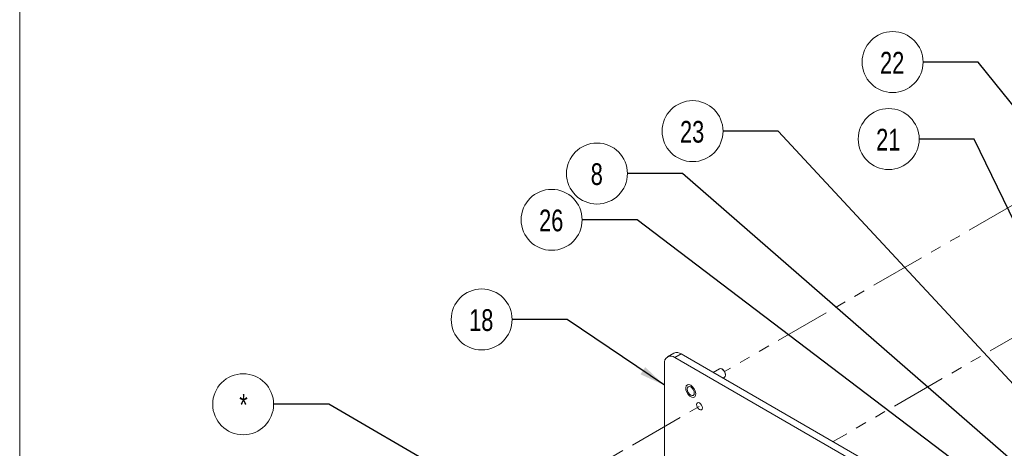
# Paper-space layout 'Sheet2' of a CAD drawing. Header units: millimetres. Extents: x 0 to 420, y 0 to 297.
# Tile 19 of 36: x 7 to 120, y 179 to 228. Entities that reach past the tile are written whole.
import ezdxf

# ---------------------------------------------------------------- set-up
doc = ezdxf.new("R2010")
doc.units = ezdxf.units.MM
doc.linetypes.add('PHANTOM', pattern=[12.7, 6.35, -1.27, 1.27, -1.27, 1.27, -1.27])
doc.styles.add('SLDTEXTSTYLE0', font='TXT', dxfattribs={"width": 0.75})
doc.dimstyles.new('SLDDIMSTYLE2', dxfattribs={"dimtxt": 0.18, "dimasz": 1, "dimexe": 0, "dimexo": 0.0625, "dimgap": 0, "dimtad": 0, "dimtih": 1, "dimtoh": 1, "dimdec": 0, "dimrnd": 1e-09, "dimzin": 0, "dimdsep": 46, "dimtxsty": 'Standard', "dimblk1": 'DOT', "dimblk2": 'DOT', "dimsah": 1, "dimcen": 0.09, "dimadec": 0, "dimazin": 0, "dimtfac": 1, "dimtdec": 0, "dimtofl": 0, "dimtmove": 0, "dimatfit": 3, "dimldrblk": 'DOT', "dimfxl": 1, "dimfrac": 2, "dimtolj": 1, "dimtzin": 0, "dimarcsym": 0})
doc.dimstyles.new('SLDDIMSTYLE3', dxfattribs={"dimtxt": 0.18, "dimasz": 3, "dimexe": 0, "dimexo": 0.0625, "dimgap": 0, "dimtad": 0, "dimtih": 1, "dimtoh": 1, "dimdec": 0, "dimrnd": 1e-09, "dimzin": 0, "dimdsep": 46, "dimtxsty": 'Standard', "dimsah": 1, "dimcen": 0.09, "dimadec": 0, "dimazin": 0, "dimtfac": 3, "dimtdec": 0, "dimtofl": 0, "dimtmove": 0, "dimatfit": 3, "dimfxl": 1, "dimfrac": 2, "dimtolj": 1, "dimtzin": 0, "dimarcsym": 0})

# ---------------------------------------------------------------- blocks, each defined once
blk = doc.blocks.new('SW_NOTE_20')
at = {"color": 0, "linetype": 'Continuous', "lineweight": 0}
blk.add_circle((-3.51, 0), 3.51, dxfattribs=at)
at = {"color": 0, "linetype": 'Continuous', "lineweight": 0, "insert": (-3.56, 1.18), "char_height": 2.5, "attachment_point": 2, "style": 'SLDTEXTSTYLE0'}
blk.add_mtext('22', dxfattribs=at)
blk = doc.blocks.new('SW_NOTE_22')
at = {"color": 0, "linetype": 'Continuous', "lineweight": 0}
blk.add_circle((-3.51, 0), 3.51, dxfattribs=at)
at = {"color": 0, "linetype": 'Continuous', "lineweight": 0, "insert": (-3.56, 1.18), "char_height": 2.5, "attachment_point": 2, "style": 'SLDTEXTSTYLE0'}
blk.add_mtext('21', dxfattribs=at)
blk = doc.blocks.new('SW_NOTE_23')
at = {"color": 0, "linetype": 'Continuous', "lineweight": 0}
blk.add_circle((-3.51, 0), 3.51, dxfattribs=at)
at = {"color": 0, "linetype": 'Continuous', "lineweight": 0, "insert": (-3.56, 1.18), "char_height": 2.5, "attachment_point": 2, "style": 'SLDTEXTSTYLE0'}
blk.add_mtext('23', dxfattribs=at)
blk = doc.blocks.new('_DOT')
at = {"color": 0, "linetype": 'ByBlock', "lineweight": -2}
blk.add_line((-0.5, 0), (-1, 0), dxfattribs=at)
at = {"color": 0, "linetype": 'ByBlock', "const_width": 0.5}
blk.add_lwpolyline([(-0.25, 0, 1), (0.25, 0, 1)], format="xyb", close=True, dxfattribs=at)
blk = doc.blocks.new('SW_NOTE_24')
at = {"color": 0, "linetype": 'Continuous', "lineweight": 0}
blk.add_circle((-3.51, 0), 3.51, dxfattribs=at)
at = {"color": 0, "linetype": 'Continuous', "lineweight": 0, "insert": (-3.56, 1.18), "char_height": 2.5, "attachment_point": 2, "style": 'SLDTEXTSTYLE0'}
blk.add_mtext('26', dxfattribs=at)
blk = doc.blocks.new('SW_NOTE_28')
at = {"color": 0, "linetype": 'Continuous', "lineweight": 0}
blk.add_circle((-3.51, 0), 3.51, dxfattribs=at)
at = {"color": 0, "linetype": 'Continuous', "lineweight": 0, "insert": (-3.56, 1.18), "char_height": 2.5, "attachment_point": 2, "style": 'SLDTEXTSTYLE0'}
blk.add_mtext('18', dxfattribs=at)
blk = doc.blocks.new('SW_NOTE_37')
at = {"color": 0, "linetype": 'Continuous', "lineweight": 0}
blk.add_circle((-3.51, 0), 3.51, dxfattribs=at)
at = {"color": 0, "linetype": 'Continuous', "lineweight": 0, "insert": (-3.47, 1.18), "char_height": 2.5, "attachment_point": 2, "style": 'SLDTEXTSTYLE0'}
blk.add_mtext('*', dxfattribs=at)
blk = doc.blocks.new('SW_NOTE_39')
at = {"color": 0, "linetype": 'Continuous', "lineweight": 0}
blk.add_circle((-3.51, 0), 3.51, dxfattribs=at)
at = {"color": 0, "linetype": 'Continuous', "lineweight": 0, "insert": (-3.53, 1.18), "char_height": 2.5, "attachment_point": 2, "style": 'SLDTEXTSTYLE0'}
blk.add_mtext('8', dxfattribs=at)

psp = doc.layouts.new('Sheet2')

# ---------------------------------------------------------------- linework, layer by layer
at = {"color": 7, "linetype": 'Continuous', "lineweight": 0}
psp.add_line((7, 7), (7, 290), dxfattribs=at)
at = {"color": 7, "linetype": 'PHANTOM', "lineweight": 0}
for p, q in [((143.87, 219.7), (88.18, 187.56)), ((124.26, 193.1), (100.68, 179.49)), ((44.57, 160.05), (85.3, 183.56))]:
    psp.add_line(p, q, dxfattribs=at)
at = {"color": 7, "linetype": 'Continuous', "lineweight": 15}
for p, q in [((82.34, 189.66), (81.62, 189.24)), ((83.2, 189.58), (82.47, 189.16)), ((149.47, 151.32), (83.2, 189.58)), ((81.26, 188.46), (81.26, 176.78)), ((148.74, 150.9), (82.47, 189.16)), ((87.6, 187.88), (86.87, 187.46)), ((87.93, 187.82), (87.88, 187.85)), ((88.29, 187.15), (88.29, 187.2)), ((88.02, 186.8), (88.17, 186.89))]:
    psp.add_line(p, q, dxfattribs=at)
at = {"color": 7, "linetype": 'Continuous', "lineweight": 15, "flags": 128}
for points in [[(88.17, 186.89), (88.17, 186.89), (88.26, 186.99), (88.29, 187.15), (88.26, 187.35), (88.17, 187.55), (88.04, 187.72), (87.88, 187.85), (87.73, 187.9), (87.6, 187.88)], [(84.29, 185.97), (84.08, 186.05), (83.9, 186.03), (83.78, 185.9), (83.72, 185.7), (83.74, 185.45), (83.83, 185.17), (83.99, 184.92), (84.19, 184.72), (84.4, 184.6), (84.59, 184.57), (84.75, 184.64), (84.85, 184.81), (84.87, 185.04), (84.81, 185.31), (84.68, 185.58), (84.5, 185.81), (84.29, 185.97)], [(84.7, 185.08), (84.67, 185.27), (84.58, 185.47), (84.45, 185.65), (84.29, 185.78), (84.14, 185.83), (84.01, 185.8), (83.92, 185.7), (83.89, 185.54), (83.92, 185.35), (84.01, 185.14), (84.14, 184.97), (84.29, 184.84), (84.45, 184.79), (84.58, 184.81), (84.67, 184.92), (84.7, 185.08)], [(85.64, 183.37), (85.61, 183.53), (85.54, 183.7), (85.43, 183.84), (85.3, 183.95), (85.17, 183.99), (85.07, 183.97), (84.99, 183.89), (84.97, 183.75), (84.99, 183.59), (85.07, 183.42), (85.17, 183.28), (85.3, 183.18), (85.43, 183.13), (85.54, 183.15), (85.61, 183.24), (85.64, 183.37)]]:
    psp.add_lwpolyline(points, dxfattribs=at)
at = {"color": 7, "linetype": 'PHANTOM', "lineweight": 0, "flags": 128}
for points in [[(88.29, 187.15), (88.26, 187.35), (88.17, 187.55), (88.04, 187.72), (87.88, 187.85), (87.73, 187.9), (87.6, 187.88)], [(88.17, 186.89), (88.17, 186.89), (88.26, 186.99), (88.29, 187.15)], [(85.64, 183.37), (85.61, 183.53), (85.54, 183.7), (85.43, 183.84), (85.3, 183.95), (85.17, 183.99), (85.07, 183.97), (84.99, 183.89), (84.97, 183.75), (84.99, 183.59), (85.07, 183.42), (85.17, 183.28), (85.3, 183.18), (85.43, 183.13), (85.54, 183.15), (85.61, 183.24), (85.64, 183.37)]]:
    psp.add_lwpolyline(points, dxfattribs=at)
at = {"color": 7, "linetype": 'Continuous', "lineweight": 15}
for centre, radius, start, end in [((82.7, 188.88), 0.862, 54.3824, 114.3071), ((82, 188.58), 0.749, 50.7967, 189.214), ((87.51, 187.17), 0.779, 2.6058, 57.3888)]:
    psp.add_arc(centre, radius, start, end, dxfattribs=at)

# ---------------------------------------------------------------- block references
at = {"color": 7, "linetype": 'Continuous', "lineweight": 0}
for name, p in [('SW_NOTE_20', (111.05, 223.18)), ('SW_NOTE_23', (88.01, 215.23)), ('SW_NOTE_22', (110.6, 214.32)), ('SW_NOTE_39', (77, 210.35)), ('SW_NOTE_24', (71.78, 205.02)), ('SW_NOTE_28', (63.72, 193.55)), ('SW_NOTE_37', (36.25, 183.79))]:
    psp.add_blockref(name, p, dxfattribs=at)

# ---------------------------------------------------------------- leaders
for points, dimstyle in [([(155.55, 182.9), (125.58, 232.94), (119.23, 232.94)], 'SLDDIMSTYLE3'), ([(134.98, 201.27), (117.4, 223.18), (111.05, 223.18)], 'SLDDIMSTYLE3'), ([(133.76, 172.79), (94.36, 215.23), (88.01, 215.23)], 'SLDDIMSTYLE2'), ([(125.82, 195.98), (116.95, 214.32), (110.6, 214.32)], 'SLDDIMSTYLE3'), ([(135.26, 165.19), (83.35, 210.35), (77, 210.35)], 'SLDDIMSTYLE3'), ([(126.74, 168.13), (78.13, 205.02), (71.78, 205.02)], 'SLDDIMSTYLE3'), ([(81.26, 185.97), (70.07, 193.55), (63.72, 193.55)], 'SLDDIMSTYLE3'), ([(78.88, 162.73), (42.6, 183.79), (36.25, 183.79)], 'SLDDIMSTYLE3')]:
    psp.add_leader(points, dimstyle=dimstyle, dxfattribs=at)

doc.saveas('drawing.dxf')
